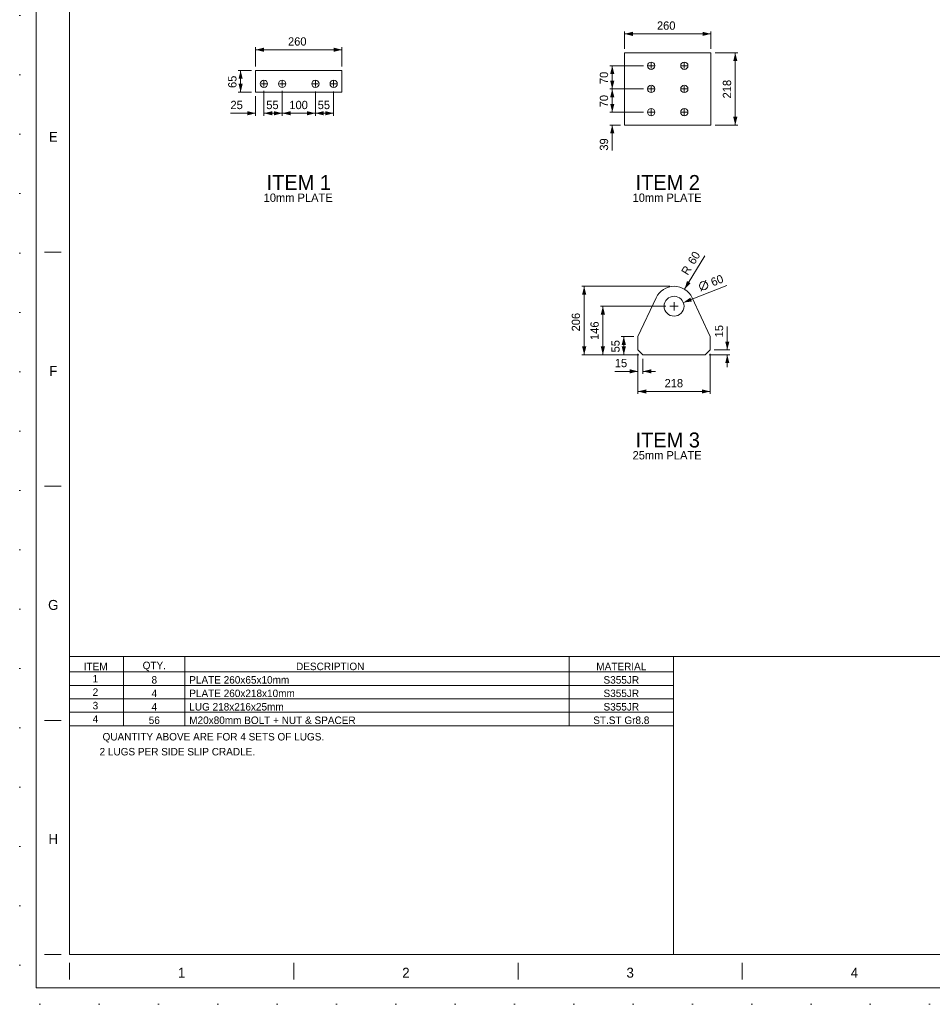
# Model space of a CAD drawing. Header units: millimetres. Extents: x -1413 to 6997, y -739331 to -733391.
# Tile 1 of 47: x -1413 to 1337, y -739331 to -736366. Entities that reach past the tile are written whole.
import ezdxf
from ezdxf.enums import TextEntityAlignment as Align

# ---------------------------------------------------------------- set-up
doc = ezdxf.new("R2010")
doc.units = ezdxf.units.MM
doc.header["$MEASUREMENT"] = 0
for name, pattern in [('DGN Style 1', [178.733029, 0.297393, -178.435636]), ('DGN Style 4', [476.125756, 237.914182, -118.957091, 0.297393, -118.957091]), ('DGN Style 5', [208.174909, 89.217818, -118.957091])]:
    doc.linetypes.add(name, pattern=pattern)
doc.layers.add('Side Slip Cradle Stbd', color=7, linetype='Continuous', lineweight=0)
doc.styles.add('Style-ENGINEERING', font='ENGINEERING.shx')
doc.styles.add('Style-ENGINEERING_0', font='ENGINEERING.shx')
doc.dimstyles.new('MetricMM', dxfattribs={"dimtxt": 3, "dimasz": 3, "dimexe": 1.5, "dimexo": 1.5, "dimgap": 1.5, "dimtad": 1, "dimdec": 0, "dimzin": 7, "dimtxsty": 'Style-ENGINEERING_0', "dimcen": 0.09, "dimclrd": 1, "dimclre": 1, "dimclrt": 7, "dimadec": 0, "dimazin": 3, "dimtfac": 1, "dimtdec": 0, "dimtofl": 0, "dimtmove": 0, "dimatfit": 3, "dimfxl": 1, "dimtzin": 7, "dimlwd": -1, "dimlwe": 0, "dimarcsym": 0})

# ---------------------------------------------------------------- blocks, each defined once
blk = doc.blocks.new('*D69')
at = {"color": 1, "linetype": 'Continuous', "lineweight": 0, "transparency": 16777216}
for p, q in [((-2342, -1011.5), (-2342, -1131.9)), ((-2124.5, -1011.5), (-2124.5, -1131.9))]:
    blk.add_line(p, q, dxfattribs=at)
at = {"color": 1, "linetype": 'Continuous', "transparency": 16777216}
blk.add_line((-2342, -1124.4), (-2124.5, -1124.4), dxfattribs=at)
at = {"color": 1, "linetype": 'Continuous', "lineweight": 0, "transparency": 16777216}
blk.add_solid([(-2317, -1130.7), (-2342, -1124.4), (-2317, -1118.2)], dxfattribs=at)
at = {"color": 1, "linetype": 'Continuous', "lineweight": 0, "transparency": 16777216, "extrusion": (0, 0, -1)}
blk.add_solid([(2149.5, -1118.2), (2124.5, -1124.4), (2149.5, -1130.7)], dxfattribs=at)
at = {"layer": 'Defpoints', "color": 7, "linetype": 'Continuous', "lineweight": 0, "transparency": 16777216}
for p in [(-2342, -999), (-2124.5, -999), (-2233.2, -1124.4), (-2124.5, -1124.4)]:
    blk.add_point(p, dxfattribs=at)
at = {"color": 7, "linetype": 'Continuous', "lineweight": 0, "transparency": 16777216, "style": 'Style-ENGINEERING'}
blk.add_text('218', height=25, dxfattribs=at).set_placement((-2261.8, -1099.4), align=Align.MIDDLE_LEFT)
blk = doc.blocks.new('*D70')
at = {"color": 1, "linetype": 'Continuous', "lineweight": 0, "transparency": 16777216}
for p, q in [((-2354.5, -959), (-2392.3, -959)), ((-2339.5, -1014), (-2392.3, -1014))]:
    blk.add_line(p, q, dxfattribs=at)
at = {"color": 1, "linetype": 'Continuous', "transparency": 16777216}
blk.add_line((-2384.8, -1014), (-2384.8, -959), dxfattribs=at)
at = {"color": 1, "linetype": 'Continuous', "lineweight": 0, "transparency": 16777216, "extrusion": (0, 0, -1)}
blk.add_solid([(2391, -984), (2384.8, -959), (2378.5, -984)], dxfattribs=at)
at = {"color": 1, "linetype": 'Continuous', "lineweight": 0, "transparency": 16777216}
blk.add_solid([(-2378.5, -989), (-2384.8, -1014), (-2391, -989)], dxfattribs=at)
at = {"layer": 'Defpoints', "color": 7, "linetype": 'Continuous', "lineweight": 0, "transparency": 16777216}
for p in [(-2384.8, -959), (-2342, -959), (-2384.8, -986.5), (-2327, -1014)]:
    blk.add_point(p, dxfattribs=at)
at = {"color": 7, "linetype": 'Continuous', "lineweight": 0, "transparency": 16777216, "style": 'Style-ENGINEERING'}
blk.add_text('55', height=25, rotation=90, dxfattribs=at).set_placement((-2409.8, -1006.9), align=Align.MIDDLE_LEFT)
blk = doc.blocks.new('*D71')
at = {"color": 1, "linetype": 'Continuous', "lineweight": 0, "transparency": 16777216}
for p, q in [((-2258.2, -867.7), (-2455.3, -867.7)), ((-2339.5, -1014), (-2455.3, -1014))]:
    blk.add_line(p, q, dxfattribs=at)
at = {"color": 1, "linetype": 'Continuous', "transparency": 16777216}
blk.add_line((-2447.8, -1014), (-2447.8, -867.7), dxfattribs=at)
at = {"color": 1, "linetype": 'Continuous', "lineweight": 0, "transparency": 16777216, "extrusion": (0, 0, -1)}
blk.add_solid([(2454, -892.7), (2447.8, -867.7), (2441.5, -892.7)], dxfattribs=at)
at = {"color": 1, "linetype": 'Continuous', "lineweight": 0, "transparency": 16777216}
blk.add_solid([(-2441.5, -989), (-2447.8, -1014), (-2454, -989)], dxfattribs=at)
at = {"layer": 'Defpoints', "color": 7, "linetype": 'Continuous', "lineweight": 0, "transparency": 16777216}
for p in [(-2447.8, -867.7), (-2245.7, -867.7), (-2447.8, -940.8), (-2327, -1014)]:
    blk.add_point(p, dxfattribs=at)
at = {"color": 7, "linetype": 'Continuous', "lineweight": 0, "transparency": 16777216, "style": 'Style-ENGINEERING'}
blk.add_text('146', height=25, rotation=90, dxfattribs=at).set_placement((-2472.8, -969.4), align=Align.MIDDLE_LEFT)
blk = doc.blocks.new('*D72')
at = {"color": 1, "linetype": 'Continuous', "lineweight": 0, "transparency": 16777216}
for p, q in [((-2245.7, -807.7), (-2511.6, -807.7)), ((-2339.5, -1014), (-2511.6, -1014))]:
    blk.add_line(p, q, dxfattribs=at)
at = {"color": 1, "linetype": 'Continuous', "transparency": 16777216}
blk.add_line((-2504.1, -1014), (-2504.1, -807.7), dxfattribs=at)
at = {"color": 1, "linetype": 'Continuous', "lineweight": 0, "transparency": 16777216, "extrusion": (0, 0, -1)}
blk.add_solid([(2510.3, -832.7), (2504.1, -807.7), (2497.8, -832.7)], dxfattribs=at)
at = {"color": 1, "linetype": 'Continuous', "lineweight": 0, "transparency": 16777216}
blk.add_solid([(-2497.8, -989), (-2504.1, -1014), (-2510.3, -989)], dxfattribs=at)
at = {"layer": 'Defpoints', "color": 7, "linetype": 'Continuous', "lineweight": 0, "transparency": 16777216}
for p in [(-2504.1, -807.7), (-2233.2, -807.7), (-2504.1, -910.8), (-2327, -1014)]:
    blk.add_point(p, dxfattribs=at)
at = {"color": 7, "linetype": 'Continuous', "lineweight": 0, "transparency": 16777216, "style": 'Style-ENGINEERING'}
blk.add_text('206', height=25, rotation=90, dxfattribs=at).set_placement((-2529.1, -943.6), align=Align.MIDDLE_LEFT)
blk = doc.blocks.new('*D73')
at = {"color": 7, "linetype": 'Continuous', "lineweight": 0, "transparency": 16777216}
blk.add_line((-2151.4, -822.1), (-2137.2, -789.7), dxfattribs=at)
at = {"color": 1, "linetype": 'Continuous', "transparency": 16777216}
blk.add_line((-2205.3, -856.7), (-2074.3, -805.2), dxfattribs=at)
at = {"color": 7, "linetype": 'Continuous', "lineweight": 0, "transparency": 16777216}
blk.add_circle((-2144.3, -805.9), 12.5, dxfattribs=at)
at = {"color": 1, "linetype": 'Continuous', "lineweight": 0, "transparency": 16777216}
blk.add_solid([(-2179.8, -853.4), (-2205.3, -856.7), (-2184.3, -841.8)], dxfattribs=at)
at = {"color": 7, "linetype": 'Continuous', "lineweight": 0, "transparency": 16777216, "style": 'Style-ENGINEERING'}
blk.add_text('60', height=25, rotation=21.4589, dxfattribs=at).set_placement((-2121, -796.7), align=Align.MIDDLE_LEFT)
blk = doc.blocks.new('*D74')
at = {"color": 1, "linetype": 'Continuous', "transparency": 16777216}
blk.add_line((-2201.9, -816.5), (-2140.7, -716.4), dxfattribs=at)
at = {"color": 1, "linetype": 'Continuous', "lineweight": 0, "transparency": 16777216, "extrusion": (0, 0, -1)}
blk.add_solid([(2183.5, -798.5), (2201.9, -816.5), (2194.2, -791.9)], dxfattribs=at)
at = {"color": 7, "linetype": 'Continuous', "lineweight": 0, "transparency": 16777216, "style": 'Style-ENGINEERING'}
for s, p in [('60', (-2183, -737.8)), ('R', (-2202.6, -769.8))]:
    blk.add_text(s, height=25, rotation=58.5364, dxfattribs=at).set_placement(p, align=Align.MIDDLE_LEFT)
blk = doc.blocks.new('*D75')
at = {"color": 1, "linetype": 'Continuous', "transparency": 16777216}
for p, q in [((-2072.9, -929), (-2072.9, -999)), ((-2072.9, -1051.5), (-2072.9, -1014))]:
    blk.add_line(p, q, dxfattribs=at)
at = {"color": 1, "linetype": 'Continuous', "lineweight": 0, "transparency": 16777216}
for p, q in [((-2112, -999), (-2065.4, -999)), ((-2127, -1014), (-2065.4, -1014))]:
    blk.add_line(p, q, dxfattribs=at)
blk.add_solid([(-2066.6, -974), (-2072.9, -999), (-2079.1, -974)], dxfattribs=at)
at = {"color": 1, "linetype": 'Continuous', "lineweight": 0, "transparency": 16777216, "extrusion": (0, 0, -1)}
blk.add_solid([(2079.1, -1039), (2072.9, -1014), (2066.6, -1039)], dxfattribs=at)
at = {"layer": 'Defpoints', "color": 7, "linetype": 'Continuous', "lineweight": 0, "transparency": 16777216}
for p in [(-2072.9, -945.3), (-2124.5, -999), (-2072.9, -999), (-2139.5, -1014)]:
    blk.add_point(p, dxfattribs=at)
at = {"color": 7, "linetype": 'Continuous', "lineweight": 0, "transparency": 16777216, "style": 'Style-ENGINEERING'}
blk.add_text('15', height=25, rotation=90, dxfattribs=at).set_placement((-2097.9, -961.5), align=Align.MIDDLE_LEFT)
blk = doc.blocks.new('*D76')
at = {"color": 1, "linetype": 'Continuous', "lineweight": 0, "transparency": 16777216}
for p, q in [((-2342, -1011.5), (-2342, -1071.3)), ((-2327, -1026.5), (-2327, -1071.3))]:
    blk.add_line(p, q, dxfattribs=at)
at = {"color": 1, "linetype": 'Continuous', "transparency": 16777216}
for p, q in [((-2411.8, -1063.8), (-2342, -1063.8)), ((-2289.5, -1063.8), (-2327, -1063.8))]:
    blk.add_line(p, q, dxfattribs=at)
at = {"color": 1, "linetype": 'Continuous', "lineweight": 0, "transparency": 16777216, "extrusion": (0, 0, -1)}
blk.add_solid([(2367, -1057.5), (2342, -1063.8), (2367, -1070)], dxfattribs=at)
at = {"color": 1, "linetype": 'Continuous', "lineweight": 0, "transparency": 16777216}
blk.add_solid([(-2302, -1070), (-2327, -1063.8), (-2302, -1057.5)], dxfattribs=at)
at = {"layer": 'Defpoints', "color": 7, "linetype": 'Continuous', "lineweight": 0, "transparency": 16777216}
for p in [(-2342, -999), (-2327, -1014), (-2395.6, -1063.8), (-2342, -1063.8)]:
    blk.add_point(p, dxfattribs=at)
at = {"color": 7, "linetype": 'Continuous', "lineweight": 0, "transparency": 16777216, "style": 'Style-ENGINEERING'}
blk.add_text('15', height=25, dxfattribs=at).set_placement((-2411.8, -1038.8), align=Align.MIDDLE_LEFT)
blk = doc.blocks.new('*D77')
at = {"color": 1, "linetype": 'Continuous', "lineweight": 0, "transparency": 16777216}
for p, q in [((-3494.1, -145.3), (-3494.1, -87.8)), ((-3234, -145.3), (-3234, -87.8))]:
    blk.add_line(p, q, dxfattribs=at)
at = {"color": 1, "linetype": 'Continuous', "transparency": 16777216}
blk.add_line((-3494.1, -95.3), (-3234, -95.3), dxfattribs=at)
at = {"color": 1, "linetype": 'Continuous', "lineweight": 0, "transparency": 16777216}
blk.add_solid([(-3469.1, -101.6), (-3494.1, -95.3), (-3469.1, -89.1)], dxfattribs=at)
at = {"color": 1, "linetype": 'Continuous', "lineweight": 0, "transparency": 16777216, "extrusion": (0, 0, -1)}
blk.add_solid([(3259, -89.1), (3234, -95.3), (3259, -101.6)], dxfattribs=at)
at = {"layer": 'Defpoints', "color": 7, "linetype": 'Continuous', "lineweight": 0, "transparency": 16777216}
for p in [(-3364, -95.3), (-3234, -95.3), (-3494.1, -157.8), (-3234, -157.8)]:
    blk.add_point(p, dxfattribs=at)
at = {"color": 7, "linetype": 'Continuous', "lineweight": 0, "transparency": 16777216, "style": 'Style-ENGINEERING'}
blk.add_text('260', height=25, dxfattribs=at).set_placement((-3396.5, -70.3), align=Align.MIDDLE_LEFT)
blk = doc.blocks.new('*D78')
at = {"color": 1, "linetype": 'Continuous', "lineweight": 0, "transparency": 16777216}
for p, q in [((-3506.6, -157.8), (-3546.8, -157.8)), ((-3506.6, -222.8), (-3546.8, -222.8))]:
    blk.add_line(p, q, dxfattribs=at)
at = {"color": 1, "linetype": 'Continuous', "transparency": 16777216}
blk.add_line((-3539.3, -222.8), (-3539.3, -157.8), dxfattribs=at)
at = {"color": 1, "linetype": 'Continuous', "lineweight": 0, "transparency": 16777216, "extrusion": (0, 0, -1)}
blk.add_solid([(3545.6, -182.8), (3539.3, -157.8), (3533.1, -182.8)], dxfattribs=at)
at = {"color": 1, "linetype": 'Continuous', "lineweight": 0, "transparency": 16777216}
blk.add_solid([(-3533.1, -197.8), (-3539.3, -222.8), (-3545.6, -197.8)], dxfattribs=at)
at = {"layer": 'Defpoints', "color": 7, "linetype": 'Continuous', "lineweight": 0, "transparency": 16777216}
for p in [(-3539.3, -157.8), (-3494.1, -157.8), (-3539.3, -190.3), (-3494.1, -222.8)]:
    blk.add_point(p, dxfattribs=at)
at = {"color": 7, "linetype": 'Continuous', "lineweight": 0, "transparency": 16777216, "style": 'Style-ENGINEERING'}
blk.add_text('65', height=25, rotation=90, dxfattribs=at).set_placement((-3564.3, -210.5), align=Align.MIDDLE_LEFT)
blk = doc.blocks.new('*D79')
at = {"color": 1, "linetype": 'Continuous', "lineweight": 0, "transparency": 16777216}
for p, q in [((-3494.1, -235.3), (-3494.1, -294.1)), ((-3469, -221.3), (-3469, -294.1))]:
    blk.add_line(p, q, dxfattribs=at)
at = {"color": 1, "linetype": 'Continuous', "transparency": 16777216}
for p, q in [((-3569.9, -286.6), (-3494.1, -286.6)), ((-3431.5, -286.6), (-3469, -286.6))]:
    blk.add_line(p, q, dxfattribs=at)
at = {"color": 1, "linetype": 'Continuous', "lineweight": 0, "transparency": 16777216, "extrusion": (0, 0, -1)}
blk.add_solid([(3519.1, -280.3), (3494.1, -286.6), (3519.1, -292.8)], dxfattribs=at)
at = {"color": 1, "linetype": 'Continuous', "lineweight": 0, "transparency": 16777216}
blk.add_solid([(-3444, -292.8), (-3469, -286.6), (-3444, -280.3)], dxfattribs=at)
at = {"layer": 'Defpoints', "color": 7, "linetype": 'Continuous', "lineweight": 0, "transparency": 16777216}
for p in [(-3494.1, -222.8), (-3469, -208.8), (-3549.5, -286.6), (-3469, -286.6)]:
    blk.add_point(p, dxfattribs=at)
at = {"color": 7, "linetype": 'Continuous', "lineweight": 0, "transparency": 16777216, "style": 'Style-ENGINEERING'}
blk.add_text('25', height=25, dxfattribs=at).set_placement((-3569.9, -261.6), align=Align.MIDDLE_LEFT)
blk = doc.blocks.new('*D80')
at = {"color": 1, "linetype": 'Continuous', "lineweight": 0, "transparency": 16777216}
for p, q in [((-3469.1, -219), (-3469.1, -294.1)), ((-3414, -219), (-3414, -294.1))]:
    blk.add_line(p, q, dxfattribs=at)
at = {"color": 1, "linetype": 'Continuous', "transparency": 16777216}
blk.add_line((-3469.1, -286.6), (-3414, -286.6), dxfattribs=at)
at = {"color": 1, "linetype": 'Continuous', "lineweight": 0, "transparency": 16777216}
blk.add_solid([(-3444.1, -292.8), (-3469.1, -286.6), (-3444.1, -280.3)], dxfattribs=at)
at = {"color": 1, "linetype": 'Continuous', "lineweight": 0, "transparency": 16777216, "extrusion": (0, 0, -1)}
blk.add_solid([(3439, -280.3), (3414, -286.6), (3439, -292.8)], dxfattribs=at)
at = {"layer": 'Defpoints', "color": 7, "linetype": 'Continuous', "lineweight": 0, "transparency": 16777216}
for p in [(-3469.1, -206.5), (-3414, -206.5), (-3441.5, -286.6), (-3414, -286.6)]:
    blk.add_point(p, dxfattribs=at)
at = {"color": 7, "linetype": 'Continuous', "lineweight": 0, "transparency": 16777216, "style": 'Style-ENGINEERING'}
blk.add_text('55', height=25, dxfattribs=at).set_placement((-3462, -261.6), align=Align.MIDDLE_LEFT)
blk = doc.blocks.new('*D81')
at = {"color": 1, "linetype": 'Continuous', "lineweight": 0, "transparency": 16777216}
for p, q in [((-3414, -219), (-3414, -294.1)), ((-3314, -221.3), (-3314, -294.1))]:
    blk.add_line(p, q, dxfattribs=at)
at = {"color": 1, "linetype": 'Continuous', "transparency": 16777216}
blk.add_line((-3414, -286.6), (-3314, -286.6), dxfattribs=at)
at = {"color": 1, "linetype": 'Continuous', "lineweight": 0, "transparency": 16777216}
blk.add_solid([(-3389, -292.8), (-3414, -286.6), (-3389, -280.3)], dxfattribs=at)
at = {"color": 1, "linetype": 'Continuous', "lineweight": 0, "transparency": 16777216, "extrusion": (0, 0, -1)}
blk.add_solid([(3339, -280.3), (3314, -286.6), (3339, -292.8)], dxfattribs=at)
at = {"layer": 'Defpoints', "color": 7, "linetype": 'Continuous', "lineweight": 0, "transparency": 16777216}
for p in [(-3414, -206.5), (-3314, -208.8), (-3364, -286.6), (-3314, -286.6)]:
    blk.add_point(p, dxfattribs=at)
at = {"color": 7, "linetype": 'Continuous', "lineweight": 0, "transparency": 16777216, "style": 'Style-ENGINEERING'}
blk.add_text('100', height=25, dxfattribs=at).set_placement((-3392.5, -261.6), align=Align.MIDDLE_LEFT)
blk = doc.blocks.new('*D82')
at = {"color": 1, "linetype": 'Continuous', "lineweight": 0, "transparency": 16777216}
for p, q in [((-3314, -221.3), (-3314, -294.1)), ((-3259, -221.3), (-3259, -294.1))]:
    blk.add_line(p, q, dxfattribs=at)
at = {"color": 1, "linetype": 'Continuous', "transparency": 16777216}
blk.add_line((-3314, -286.6), (-3259, -286.6), dxfattribs=at)
at = {"color": 1, "linetype": 'Continuous', "lineweight": 0, "transparency": 16777216}
blk.add_solid([(-3289, -292.8), (-3314, -286.6), (-3289, -280.3)], dxfattribs=at)
at = {"color": 1, "linetype": 'Continuous', "lineweight": 0, "transparency": 16777216, "extrusion": (0, 0, -1)}
blk.add_solid([(3284, -280.3), (3259, -286.6), (3284, -292.8)], dxfattribs=at)
at = {"layer": 'Defpoints', "color": 7, "linetype": 'Continuous', "lineweight": 0, "transparency": 16777216}
for p in [(-3314, -208.8), (-3259, -208.8), (-3286.5, -286.6), (-3259, -286.6)]:
    blk.add_point(p, dxfattribs=at)
at = {"color": 7, "linetype": 'Continuous', "lineweight": 0, "transparency": 16777216, "style": 'Style-ENGINEERING'}
blk.add_text('55', height=25, dxfattribs=at).set_placement((-3307, -261.6), align=Align.MIDDLE_LEFT)
blk = doc.blocks.new('*D83')
at = {"color": 1, "linetype": 'Continuous', "lineweight": 0, "transparency": 16777216}
for p, q in [((-2382.4, -92.1), (-2382.4, -40)), ((-2122.3, -92.1), (-2122.3, -40))]:
    blk.add_line(p, q, dxfattribs=at)
at = {"color": 1, "linetype": 'Continuous', "transparency": 16777216}
blk.add_line((-2382.4, -47.5), (-2122.3, -47.5), dxfattribs=at)
at = {"color": 1, "linetype": 'Continuous', "lineweight": 0, "transparency": 16777216}
blk.add_solid([(-2357.4, -53.7), (-2382.4, -47.5), (-2357.4, -41.2)], dxfattribs=at)
at = {"color": 1, "linetype": 'Continuous', "lineweight": 0, "transparency": 16777216, "extrusion": (0, 0, -1)}
blk.add_solid([(2147.3, -41.2), (2122.3, -47.5), (2147.3, -53.7)], dxfattribs=at)
at = {"layer": 'Defpoints', "color": 7, "linetype": 'Continuous', "lineweight": 0, "transparency": 16777216}
for p in [(-2252.3, -47.5), (-2122.3, -47.5), (-2382.4, -104.6), (-2122.3, -104.6)]:
    blk.add_point(p, dxfattribs=at)
at = {"color": 7, "linetype": 'Continuous', "lineweight": 0, "transparency": 16777216, "style": 'Style-ENGINEERING'}
blk.add_text('260', height=25, dxfattribs=at).set_placement((-2284.8, -22.5), align=Align.MIDDLE_LEFT)
blk = doc.blocks.new('*D84')
at = {"color": 1, "linetype": 'Continuous', "lineweight": 0, "transparency": 16777216}
for p, q in [((-2109.8, -104.6), (-2041.3, -104.6)), ((-2109.8, -322.1), (-2041.3, -322.1))]:
    blk.add_line(p, q, dxfattribs=at)
at = {"color": 1, "linetype": 'Continuous', "transparency": 16777216}
blk.add_line((-2048.8, -104.6), (-2048.8, -322.1), dxfattribs=at)
at = {"color": 1, "linetype": 'Continuous', "lineweight": 0, "transparency": 16777216, "extrusion": (0, 0, -1)}
blk.add_solid([(2055, -129.6), (2048.8, -104.6), (2042.5, -129.6)], dxfattribs=at)
at = {"color": 1, "linetype": 'Continuous', "lineweight": 0, "transparency": 16777216}
blk.add_solid([(-2042.5, -297.1), (-2048.8, -322.1), (-2055, -297.1)], dxfattribs=at)
at = {"layer": 'Defpoints', "color": 7, "linetype": 'Continuous', "lineweight": 0, "transparency": 16777216}
for p in [(-2122.3, -104.6), (-2048.8, -213.4), (-2122.3, -322.1), (-2048.8, -322.1)]:
    blk.add_point(p, dxfattribs=at)
at = {"color": 7, "linetype": 'Continuous', "lineweight": 0, "transparency": 16777216, "style": 'Style-ENGINEERING'}
blk.add_text('218', height=25, rotation=90, dxfattribs=at).set_placement((-2073.8, -241.9), align=Align.MIDDLE_LEFT)
blk = doc.blocks.new('*D85')
at = {"color": 1, "linetype": 'Continuous', "transparency": 16777216}
for p, q in [((-2419.5, -245.9), (-2419.5, -283.4)), ((-2419.5, -399.2), (-2419.5, -322.1))]:
    blk.add_line(p, q, dxfattribs=at)
at = {"color": 1, "linetype": 'Continuous', "lineweight": 0, "transparency": 16777216}
for p, q in [((-2325.8, -283.4), (-2427, -283.4)), ((-2394.9, -322.1), (-2427, -322.1))]:
    blk.add_line(p, q, dxfattribs=at)
blk.add_solid([(-2413.2, -258.4), (-2419.5, -283.4), (-2425.7, -258.4)], dxfattribs=at)
at = {"color": 1, "linetype": 'Continuous', "lineweight": 0, "transparency": 16777216, "extrusion": (0, 0, -1)}
blk.add_solid([(2425.7, -347.1), (2419.5, -322.1), (2413.2, -347.1)], dxfattribs=at)
at = {"layer": 'Defpoints', "color": 7, "linetype": 'Continuous', "lineweight": 0, "transparency": 16777216}
for p in [(-2419.5, -283.4), (-2313.3, -283.4), (-2382.4, -322.1), (-2419.5, -379.1)]:
    blk.add_point(p, dxfattribs=at)
at = {"color": 7, "linetype": 'Continuous', "lineweight": 0, "transparency": 16777216, "style": 'Style-ENGINEERING'}
blk.add_text('39', height=25, rotation=90, dxfattribs=at).set_placement((-2444.5, -399.2), align=Align.MIDDLE_LEFT)
blk = doc.blocks.new('*D86')
at = {"color": 1, "linetype": 'Continuous', "lineweight": 0, "transparency": 16777216}
for p, q in [((-2325.8, -213.4), (-2427, -213.4)), ((-2325.8, -283.4), (-2427, -283.4))]:
    blk.add_line(p, q, dxfattribs=at)
at = {"color": 1, "linetype": 'Continuous', "transparency": 16777216}
blk.add_line((-2419.5, -283.4), (-2419.5, -213.4), dxfattribs=at)
at = {"color": 1, "linetype": 'Continuous', "lineweight": 0, "transparency": 16777216, "extrusion": (0, 0, -1)}
blk.add_solid([(2425.7, -238.4), (2419.5, -213.4), (2413.2, -238.4)], dxfattribs=at)
at = {"color": 1, "linetype": 'Continuous', "lineweight": 0, "transparency": 16777216}
blk.add_solid([(-2413.2, -258.4), (-2419.5, -283.4), (-2425.7, -258.4)], dxfattribs=at)
at = {"layer": 'Defpoints', "color": 7, "linetype": 'Continuous', "lineweight": 0, "transparency": 16777216}
for p in [(-2419.5, -213.4), (-2313.3, -213.4), (-2419.5, -248.4), (-2313.3, -283.4)]:
    blk.add_point(p, dxfattribs=at)
at = {"color": 7, "linetype": 'Continuous', "lineweight": 0, "transparency": 16777216, "style": 'Style-ENGINEERING'}
blk.add_text('70', height=25, rotation=90, dxfattribs=at).set_placement((-2444.5, -268.8), align=Align.MIDDLE_LEFT)
blk = doc.blocks.new('*D87')
at = {"color": 1, "linetype": 'Continuous', "lineweight": 0, "transparency": 16777216}
for p, q in [((-2325.8, -143.4), (-2427, -143.4)), ((-2325.8, -213.4), (-2427, -213.4))]:
    blk.add_line(p, q, dxfattribs=at)
at = {"color": 1, "linetype": 'Continuous', "transparency": 16777216}
blk.add_line((-2419.5, -213.4), (-2419.5, -143.4), dxfattribs=at)
at = {"color": 1, "linetype": 'Continuous', "lineweight": 0, "transparency": 16777216, "extrusion": (0, 0, -1)}
blk.add_solid([(2425.7, -168.4), (2419.5, -143.4), (2413.2, -168.4)], dxfattribs=at)
at = {"color": 1, "linetype": 'Continuous', "lineweight": 0, "transparency": 16777216}
blk.add_solid([(-2413.2, -188.4), (-2419.5, -213.4), (-2425.7, -188.4)], dxfattribs=at)
at = {"layer": 'Defpoints', "color": 7, "linetype": 'Continuous', "lineweight": 0, "transparency": 16777216}
for p in [(-2419.5, -143.4), (-2313.3, -143.4), (-2419.5, -178.4), (-2313.3, -213.4)]:
    blk.add_point(p, dxfattribs=at)
at = {"color": 7, "linetype": 'Continuous', "lineweight": 0, "transparency": 16777216, "style": 'Style-ENGINEERING'}
blk.add_text('70', height=25, rotation=90, dxfattribs=at).set_placement((-2444.5, -198.8), align=Align.MIDDLE_LEFT)
blk = doc.blocks.new('*U88')
for p, q in [((-405.55, -2.47), (-405.55, 2.53)), ((-337.96, -2.47), (-337.96, 2.53)), ((-270.38, -2.47), (-270.38, 2.53)), ((-202.8, -2.47), (-202.8, 2.53))]:
    blk.add_line(p, q)
at = {"char_height": 3, "attachment_point": 5, "line_spacing_factor": 1.2, "style": 'Style-ENGINEERING'}
for s, insert in [('1', (-371.76, -0.47)), ('2', (-304.17, -0.47)), ('3', (-236.59, -0.47)), ('4', (-169.01, -0.47))]:
    blk.add_mtext(s, dxfattribs=dict(at, insert=insert))
blk = doc.blocks.new('*U59')
at = {"color": 1, "linetype": 'DGN Style 4', "lineweight": 0}
for p, q in [((-2311.01, -143.36), (-2293.68, -143.36)), ((-2302.34, -134.7), (-2302.34, -152.03)), ((-2211.01, -143.36), (-2193.68, -143.36)), ((-2202.34, -134.7), (-2202.34, -152.03)), ((-3477.78, -197.8), (-3460.45, -197.8)), ((-3469.12, -189.14), (-3469.12, -206.47)), ((-3422.65, -197.8), (-3405.31, -197.8)), ((-3413.98, -189.14), (-3413.98, -206.47)), ((-3322.65, -197.8), (-3305.31, -197.8)), ((-3313.98, -189.14), (-3313.98, -206.47)), ((-3267.65, -197.8), (-3250.31, -197.8)), ((-3258.98, -189.14), (-3258.98, -206.47)), ((-2302.34, -204.7), (-2302.34, -222.03)), ((-2202.34, -204.7), (-2202.34, -222.03)), ((-2311.01, -213.36), (-2293.68, -213.36)), ((-2211.01, -213.36), (-2193.68, -213.36)), ((-2311.01, -283.36), (-2293.68, -283.36)), ((-2302.34, -274.7), (-2302.34, -292.03)), ((-2211.01, -283.36), (-2193.68, -283.36)), ((-2202.34, -274.7), (-2202.34, -292.03)), ((-2233.23, -880.2), (-2233.23, -855.2)), ((-2245.73, -867.7), (-2220.73, -867.7))]:
    blk.add_line(p, q, dxfattribs=at)
for p, q in [((-4080.03, -705.05), (-4130.03, -705.05)), ((-4080.03, -1410.05), (-4130.03, -1410.05)), ((-4080.03, -2115.05), (-4130.03, -2115.05)), ((-4080.03, -2820.05), (-4130.03, -2820.05))]:
    blk.add_line(p, q)
at = {"color": 7, "linetype": 'Continuous', "lineweight": 0}
for p, q in [((-2287.61, -842.34), (-2341.98, -958.96)), ((-2124.47, -958.96), (-2178.85, -842.34)), ((-2341.98, -958.96), (-2341.98, -998.96)), ((-2124.47, -998.96), (-2124.47, -958.96)), ((-2341.98, -998.96), (-2326.98, -1013.96)), ((-2139.47, -1013.96), (-2124.47, -998.96)), ((-2326.98, -1013.96), (-2139.47, -1013.96)), ((-2234.81, -2009.65), (-4055.03, -2009.65)), ((-2234.81, -2050.19), (-4055.03, -2050.19)), ((-2234.81, -2090.73), (-4055.03, -2090.73)), ((-2234.81, -2131.27), (-4055.03, -2131.27))]:
    blk.add_line(p, q, dxfattribs=at)
at = {"color": 7, "lineweight": 13}
blk.add_line((-4055.03, -1922.1), (4054.97, -1922.1), dxfattribs=at)
at = {"lineweight": 0}
for p, q in [((-3892, -1922.1), (-3892, -2131.27)), ((-3707.4, -1922.1), (-3707.4, -2131.27)), ((-2549.82, -1922.1), (-2549.82, -2131.27))]:
    blk.add_line(p, q, dxfattribs=at)
at = {"color": 7, "linetype": 'Continuous', "lineweight": 13}
blk.add_line((-2234.81, -1969.1), (-4055.03, -1969.1), dxfattribs=at)
at = {"color": 7, "linetype": 'DGN Style 1', "lineweight": 0, "flags": 128}
blk.add_lwpolyline([(-4205.03, 2969.95), (4204.97, 2969.95), (4204.97, -2970.05), (-4205.03, -2970.05), (-4205.03, 2969.95)], close=True, dxfattribs=at)
at = {"color": 7, "linetype": 'Continuous', "lineweight": 0, "flags": 128}
for points in [[(-4155.03, 2919.95), (4154.97, 2919.95), (4154.97, -2920.05), (-4155.03, -2920.05), (-4155.03, 2919.95)], [(-2122.28, -322.12), (-2122.28, -104.61), (-2382.41, -104.61), (-2382.41, -322.12), (-2122.28, -322.12)], [(-3494.12, -157.8), (-3494.12, -222.8), (-3233.98, -222.8), (-3233.98, -157.8), (-3494.12, -157.8)]]:
    blk.add_lwpolyline(points, close=True, dxfattribs=at)
at = {"color": 7, "linetype": 'Continuous', "lineweight": 13, "flags": 128}
blk.add_lwpolyline([(-4055.03, 2819.95), (4054.97, 2819.95), (4054.97, -2820.05), (-4055.03, -2820.05), (-4055.03, 2819.95)], close=True, dxfattribs=at)
at = {"color": 7, "linetype": 'Continuous', "lineweight": 0, "flags": 128}
blk.add_lwpolyline([(-2233.23, -837.7, 1), (-2233.23, -897.7, 1), (-2233.23, -837.7)], format="xyb", close=True, dxfattribs=at)
at = {"color": 7, "lineweight": 13, "flags": 128}
blk.add_lwpolyline([(-2234.81, -1922.1), (-2234.81, -2820.05)], dxfattribs=at)
at = {"color": 7, "linetype": 'Continuous', "lineweight": 0}
for centre in [(-2302.34, -143.36), (-2202.34, -143.36), (-3468.98, -197.76), (-3413.98, -197.76), (-3313.98, -197.76), (-3258.98, -197.76), (-2302.34, -213.36), (-2202.34, -213.36), (-2302.34, -283.36), (-2202.34, -283.36)]:
    blk.add_circle(centre, 11, dxfattribs=at)
at = {"color": 7, "linetype": 'Continuous', "lineweight": 0, "extrusion": (0, 0, -1)}
blk.add_arc((2233.23, -867.7), 60, 24.99718, 155.00282, dxfattribs=at)
at = {"xscale": 9.999999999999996, "yscale": 9.999999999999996, "zscale": 9.999999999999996}
blk.add_blockref('*U88', (0.43, -2870.35), dxfattribs=at)
at = {"color": 7, "style": 'Style-ENGINEERING'}
for s, p in [('1', (-3976.84, -1989.38)), ('2', (-3976.84, -2029.92)), ('3', (-3976.84, -2070.46)), ('4', (-3976.84, -2111))]:
    blk.add_text(s, height=22.52, dxfattribs=at).set_placement(p, align=Align.MIDDLE_CENTER)
at = {"style": 'Style-ENGINEERING'}
for s, p in [('QUANTITY ABOVE ARE FOR 4 SETS OF LUGS.', (-3621.41, -2164.2)), ('2 LUGS PER SIDE SLIP CRADLE.', (-3729.99, -2209.24))]:
    blk.add_text(s, height=22.5225, dxfattribs=at).set_placement(p, align=Align.MIDDLE_CENTER)
at = {"line_spacing_factor": 1.2, "style": 'Style-ENGINEERING'}
for s, insert, char_height, attachment_point in [('E', (-4103.78, -357.55), 30, 5), ('F', (-4103.78, -1062.55), 30, 5), ('G', (-4103.78, -1767.55), 30, 5), ('DESCRIPTION', (-3269.33, -1952.59), 22.5225, 5), ('MATERIAL', (-2392.18, -1952.59), 22.523, 5), ('PLATE 260x65x10mm', (-3694.09, -1993.13), 22.5225, 4), ('S355JR', (-2392.18, -1993.13), 22.523, 5), ('PLATE 260x218x10mm', (-3694.09, -2033.67), 22.5225, 4), ('S355JR', (-2392.18, -2033.67), 22.523, 5), ('LUG 218x216x25mm', (-3694.09, -2074.21), 22.5225, 4), ('S355JR', (-2392.18, -2074.21), 22.523, 5), ('M20x80mm BOLT + NUT & SPACER', (-3694.09, -2114.75), 22.5225, 4), ('ST.ST Gr8.8', (-2392.18, -2114.75), 22.5225, 5), ('H', (-4103.78, -2472.55), 30, 5)]:
    blk.add_mtext(s, dxfattribs=dict(at, insert=insert, char_height=char_height, attachment_point=attachment_point))
at = {"color": 7, "lineweight": 13, "char_height": 45, "width": 2815.7863, "attachment_point": 5, "line_spacing_factor": 0.9, "style": 'Style-ENGINEERING'}
for s, insert in [('ITEM 1', (-3364.05, -495.13)), ('ITEM 2', (-2252.34, -495.13)), ('ITEM 3', (-2252.34, -1270.9))]:
    blk.add_mtext(s, dxfattribs=dict(at, insert=insert))
at = {"color": 7, "linetype": 'DGN Style 5', "lineweight": 0, "char_height": 25, "attachment_point": 5, "line_spacing_factor": 0.6, "style": 'Style-ENGINEERING'}
for s, insert in [('10mm PLATE', (-3365.92, -541.02)), ('10mm PLATE', (-2254.22, -541.02)), ('25mm PLATE', (-2254.22, -1316.79))]:
    blk.add_mtext(s, dxfattribs=dict(at, insert=insert))
at = {"color": 7, "attachment_point": 5, "line_spacing_factor": 1.2, "style": 'Style-ENGINEERING'}
for s, insert, char_height in [('ITEM', (-3975.91, -1952.59), 22.523), ('QTY.', (-3799.36, -1952.59), 22.523), ('8', (-3799.36, -1993.13), 22.52), ('4', (-3799.36, -2033.67), 22.52), ('4', (-3799.36, -2074.21), 22.52), ('56', (-3799.36, -2114.75), 22.523)]:
    blk.add_mtext(s, dxfattribs=dict(at, insert=insert, char_height=char_height))
at = {"color": 1, "linetype": 'Continuous'}
for base, p1, p2, picture, middle in [((-2122.28, -47.49), (-2382.41, -104.61), (-2122.28, -104.61), '*D83', (-2252.34, -47.49)), ((-3233.98, -95.3), (-3494.12, -157.8), (-3233.98, -157.8), '*D77', (-3364.05, -95.3)), ((-3413.98, -286.6), (-3469.12, -206.47), (-3413.98, -206.47), '*D80', (-3441.55, -286.6)), ((-3313.98, -286.6), (-3413.98, -206.47), (-3313.98, -208.76), '*D81', (-3363.98, -286.6)), ((-3258.98, -286.6), (-3313.98, -208.76), (-3258.98, -208.76), '*D82', (-3286.48, -286.6)), ((-2124.47, -1124.43), (-2341.98, -998.96), (-2124.47, -998.96), '*D69', (-2233.23, -1124.43))]:
    dim = blk.add_linear_dim(base=base, p1=p1, p2=p2, text='\\FSTANDARD;<>', dimstyle='MetricMM', override={"dimtxt": 25, "dimasz": 25, "dimexe": 7.5, "dimexo": 12.5, "dimgap": 12.5}, dxfattribs=at)
    dim.commit()
    dim.dimension.update_dxf_attribs({"geometry": picture, "text_midpoint": middle})
for base, p1, p2, angle, picture, middle in [((-2048.77, -322.12), (-2122.28, -104.61), (-2122.28, -322.12), 270, '*D84', (-2048.77, -213.36)), ((-2419.46, -143.36), (-2313.34, -213.36), (-2313.34, -143.36), 90, '*D87', (-2419.46, -178.36)), ((-3539.32, -157.8), (-3494.12, -222.8), (-3494.12, -157.8), 90, '*D78', (-3539.32, -190.3)), ((-2419.46, -213.36), (-2313.34, -283.36), (-2313.34, -213.36), 90, '*D86', (-2419.46, -248.36)), ((-2504.09, -807.7), (-2326.98, -1013.96), (-2233.23, -807.7), 90, '*D72', (-2504.09, -910.83)), ((-2447.78, -867.7), (-2326.98, -1013.96), (-2245.73, -867.7), 90, '*D71', (-2447.78, -940.83)), ((-2384.79, -958.96), (-2326.98, -1013.96), (-2341.98, -958.96), 90, '*D70', (-2384.79, -986.46))]:
    dim = blk.add_linear_dim(base=base, p1=p1, p2=p2, angle=angle, text='\\FSTANDARD;<>', dimstyle='MetricMM', override={"dimtxt": 25, "dimasz": 25, "dimexe": 7.5, "dimexo": 12.5, "dimgap": 12.5}, dxfattribs=at)
    dim.commit()
    dim.dimension.update_dxf_attribs({"geometry": picture, "text_midpoint": middle})
dim = blk.add_linear_dim(base=(-3468.98, -286.6), p1=(-3494.12, -222.8), p2=(-3468.98, -208.76), text='\\FSTANDARD;<>', dimstyle='MetricMM', override={"dimtxt": 25, "dimasz": 25, "dimexe": 7.5, "dimexo": 12.5, "dimgap": 12.5}, dxfattribs=at)
dim.commit()
dim.dimension.update_dxf_attribs({"geometry": '*D79', "text_midpoint": (-3549.47, -286.6), "dimtype": 128})
for base, p1, p2, angle, picture, middle in [((-2419.46, -283.36), (-2382.41, -322.12), (-2313.34, -283.36), 90, '*D85', (-2419.46, -379.13)), ((-2072.9, -998.96), (-2139.47, -1013.96), (-2124.47, -998.96), 90, '*D75', (-2072.9, -945.28)), ((-2341.98, -1063.79), (-2326.98, -1013.96), (-2341.98, -998.96), 180, '*D76', (-2395.6, -1063.79))]:
    dim = blk.add_linear_dim(base=base, p1=p1, p2=p2, angle=angle, text='\\FSTANDARD;<>', dimstyle='MetricMM', override={"dimtxt": 25, "dimasz": 25, "dimexe": 7.5, "dimexo": 12.5, "dimgap": 12.5}, dxfattribs=at)
    dim.commit()
    dim.dimension.update_dxf_attribs({"geometry": picture, "text_midpoint": middle, "dimtype": 128})
for mpoint, override, picture, middle in [((-2201.91, -816.52), {"dimtxt": 25, "dimasz": 25, "dimexe": 7.5, "dimexo": 12.5, "dimgap": 12.5, "dimse1": 1, "dimse2": 1}, '*D74', (-2160.98, -749.63)), ((-2205.31, -856.72), {"dimtxt": 25, "dimasz": 25, "dimexe": 7.5, "dimexo": 12.5, "dimgap": 12.5, "dimlfac": 2, "dimse1": 1, "dimse2": 1}, '*D73', (-2110.56, -819.48))]:
    dim = blk.add_radius_dim(center=(-2233.23, -867.7), mpoint=mpoint, text='\\FSTANDARD;<>', dimstyle='MetricMM', override=override, dxfattribs=at)
    dim.commit()
    dim.dimension.update_dxf_attribs({"geometry": picture, "text_midpoint": middle, "dimtype": 132})

msp = doc.modelspace()

# ---------------------------------------------------------------- block references
at = {"layer": 'Side Slip Cradle Stbd', "color": 7, "linetype": 'Continuous', "lineweight": 0}
msp.add_blockref('*U59', (2791.75, -736360.85), dxfattribs=at)

doc.saveas('drawing.dxf')
